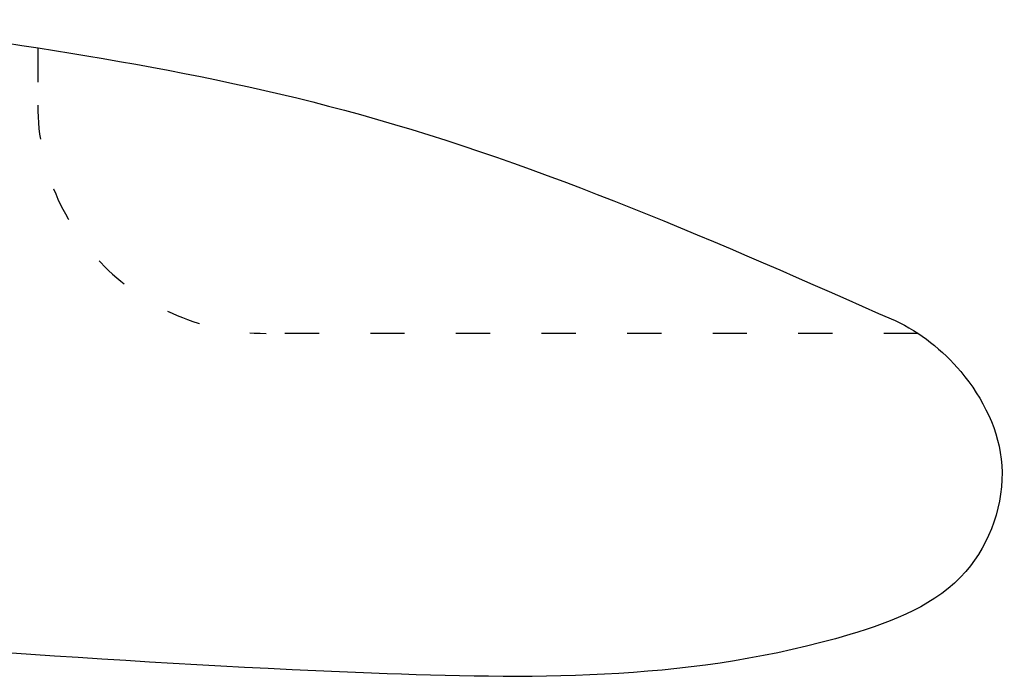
# Model space of a CAD drawing. Header units: millimetres. Extents: x 2217 to 6005, y 1873 to 4657.
# Tile 12 of 12: x 5659 to 6004, y 3909 to 4141. Entities that reach past the tile are written whole.
import ezdxf

# ---------------------------------------------------------------- set-up
doc = ezdxf.new("R2010")
doc.units = ezdxf.units.MM
doc.linetypes.add('ACAD_ISO03W100', pattern=[30, 12, -18])

msp = doc.modelspace()

# ---------------------------------------------------------------- linework, layer by layer
at = {"color": 3, "linetype": 'ACAD_ISO03W100'}
for p, q in [((5665.45, 4130.96), (5665.45, 4110.9)), ((5974.03, 4030.9), (5745.45, 4030.9))]:
    msp.add_line(p, q, dxfattribs=at)
msp.add_arc((5745.45, 4110.9), 80, 180, 270, dxfattribs=at)
at = {"color": 3}
for points, knots in [([(5596.59, 4140.84), (5657.98, 4132.42), (5786.06, 4114.85), (5904.38, 4062.58), (5965.98, 4035.36)], [0, 0, 0, 0, 184.93865, 385.838848, 385.838848, 385.838848, 385.838848]), ([(5965.98, 4035.36), (5974.81, 4031.31), (5992.24, 4017.42), (6008.75, 3984.22), (5993.56, 3940.78), (5911.76, 3909.22), (5753.1, 3910.18), (5553.68, 3927.27), (5408.02, 3934.43), (5351.28, 3934.43)], [0, 0, 0, 0, 29.128913, 65.043462, 104.21936, 150.56874, 313.32456, 580.336707, 750.567583, 750.567583, 750.567583, 750.567583])]:
    msp.add_open_spline(points, degree=3, knots=knots, dxfattribs=at)

doc.saveas('drawing.dxf')
